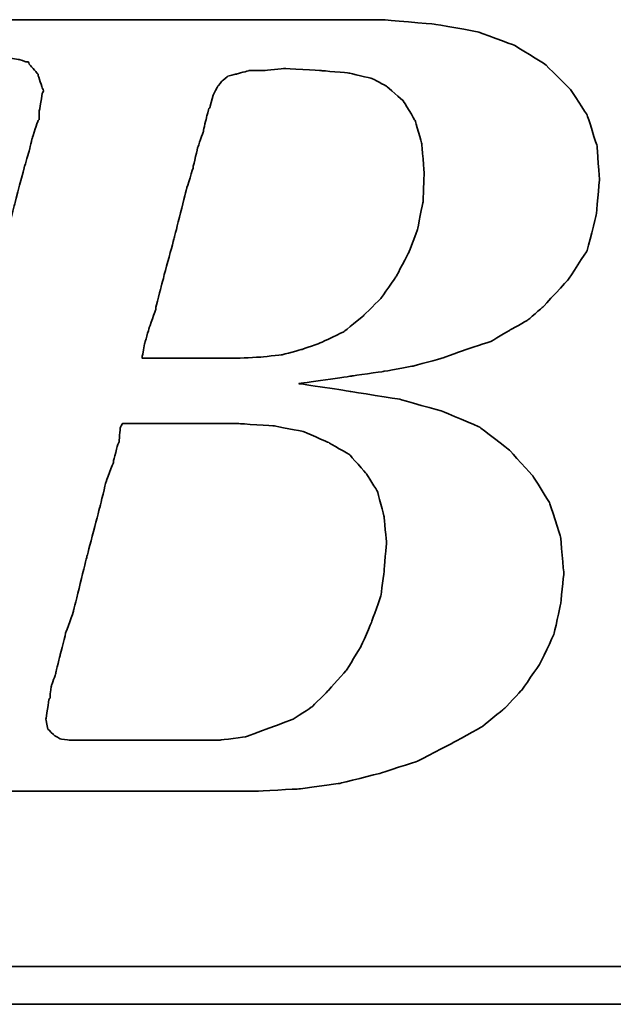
# Model space of a CAD drawing. Header units: millimetres. Extents: x 107 to 588, y -88 to 78.
# Tile 31 of 49: x 455.56 to 458.91, y -36.94 to -31.39. Entities that reach past the tile are written whole.
import ezdxf

# ---------------------------------------------------------------- set-up
doc = ezdxf.new("R2010")
doc.units = ezdxf.units.MM
doc.header["$LTSCALE"] = 0.1
doc.layers.add('DIM', color=4, linetype='CONTINUOUS')
doc.layers.add('layer 1', color=7, linetype='CONTINUOUS')

# ---------------------------------------------------------------- blocks, each defined once
blk = doc.blocks.new('TBI MOTION logo(完整正式版)')
at = {"layer": 'layer 1', "color": 22, "lineweight": 35}
for points, knots in [([(-64.65375, -6.86375), (-64.65375, -6.86375), (-64.84375, -7.29625), (-64.84375, -7.29625), (-64.84375, -7.29625), (-64.84375, -7.29625), (-64.86875, -7.34375), (-64.86875, -7.34375), (-64.86875, -7.34375), (-64.86875, -7.34375), (-64.86875, -7.36875), (-64.86875, -7.36875), (-64.86875, -7.36875), (-64.86875, -7.36875), (-65.15375, -7.65375), (-65.15375, -7.65375), (-65.15375, -7.65375), (-65.15375, -7.65375), (-65.17875, -7.65375), (-65.17875, -7.65375), (-65.17875, -7.65375), (-65.17875, -7.65375), (-65.20375, -7.67875), (-65.20375, -7.67875), (-65.20375, -7.67875), (-65.20375, -7.67875), (-65.58875, -7.87125), (-65.58875, -7.87125), (-65.58875, -7.87125), (-65.58875, -7.87125), (-65.63375, -7.87125), (-65.63375, -7.87125), (-65.63375, -7.87125), (-65.63375, -7.87125), (-65.65875, -7.89375), (-65.65875, -7.89375), (-65.65875, -7.89375), (-65.65875, -7.89375), (-66.09375, -7.94375), (-66.09375, -7.94375), (-66.09375, -7.94375), (-66.09375, -7.94375), (-66.11375, -7.94375), (-66.11375, -7.94375), (-66.11375, -7.94375), (-66.11375, -7.94375), (-66.16375, -7.94375), (-66.16375, -7.94375), (-66.16375, -7.94375), (-66.16375, -7.94375), (-66.30875, -7.94375), (-66.30875, -7.94375), (-66.30875, -7.94375), (-66.30875, -7.94375), (-66.69375, -7.94375), (-66.69375, -7.94375), (-66.69375, -7.94375), (-66.69375, -7.94375), (-67.07375, -7.94375), (-67.07375, -7.94375), (-67.07375, -7.94375), (-67.07375, -7.94375), (-67.12375, -7.94375), (-67.12375, -7.94375), (-67.12375, -7.94375), (-67.12375, -7.94375), (-67.12375, -7.96625), (-67.12375, -7.96625), (-67.12375, -7.96625), (-67.12375, -7.96625), (-67.14875, -7.99125), (-67.14875, -7.99125), (-67.14875, -7.99125), (-67.14875, -7.99125), (-67.24375, -8.34875), (-67.24375, -8.34875), (-67.24375, -8.34875), (-67.24375, -8.34875), (-67.31375, -8.68625), (-67.31375, -8.68625), (-67.31375, -8.68625), (-67.31375, -8.68625), (-67.26875, -8.68625), (-67.26875, -8.68625), (-67.26875, -8.68625), (-67.26875, -8.68625), (-67.07375, -8.68625), (-67.07375, -8.68625), (-67.07375, -8.68625), (-67.07375, -8.68625), (-66.54875, -8.68625), (-66.54875, -8.68625), (-66.54875, -8.68625), (-66.54875, -8.68625), (-65.82625, -8.68625), (-65.82625, -8.68625), (-65.82625, -8.68625), (-65.82625, -8.68625), (-65.01375, -8.68625), (-65.01375, -8.68625), (-65.01375, -8.68625), (-65.01375, -8.68625), (-64.05375, -8.68625), (-64.05375, -8.68625), (-64.05375, -8.68625), (-64.05375, -8.68625), (-62.08375, -8.68625), (-62.08375, -8.68625), (-62.08375, -8.68625), (-62.08375, -8.68625), (-60.06875, -8.68625), (-60.06875, -8.68625), (-60.06875, -8.68625), (-60.06875, -8.68625), (-59.10875, -8.68625), (-59.10875, -8.68625), (-59.10875, -8.68625), (-59.10875, -8.68625), (-58.29375, -8.68625), (-58.29375, -8.68625), (-58.29375, -8.68625), (-58.29375, -8.68625), (-57.57375, -8.68625), (-57.57375, -8.68625), (-57.57375, -8.68625), (-57.57375, -8.68625), (-57.04875, -8.68625), (-57.04875, -8.68625), (-57.04875, -8.68625), (-57.04875, -8.68625), (-56.85375, -8.68625), (-56.85375, -8.68625), (-56.85375, -8.68625), (-56.85375, -8.68625), (-56.70875, -8.68625), (-56.70875, -8.68625), (-56.70875, -8.68625), (-56.70875, -8.68625), (-56.61375, -8.68625), (-56.61375, -8.68625), (-56.61375, -8.68625), (-56.61375, -8.68625), (-56.56875, -8.68625), (-56.56875, -8.68625), (-56.56875, -8.68625), (-56.56875, -8.68625), (-55.65375, -8.63875), (-55.65375, -8.63875), (-55.65375, -8.63875), (-55.65375, -8.63875), (-54.76875, -8.51875), (-54.76875, -8.51875), (-54.76875, -8.51875), (-54.76875, -8.51875), (-53.90375, -8.30375), (-53.90375, -8.30375), (-53.90375, -8.30375), (-53.90375, -8.30375), (-53.08875, -8.03875), (-53.08875, -8.03875), (-53.08875, -8.03875), (-53.08875, -8.03875), (-52.34375, -7.65375), (-52.34375, -7.65375), (-52.34375, -7.65375), (-52.34375, -7.65375), (-51.69875, -7.29625), (-51.69875, -7.29625), (-51.69875, -7.29625), (-51.69875, -7.29625), (-51.21875, -6.91125), (-51.21875, -6.91125), (-51.21875, -6.91125), (-51.21875, -6.91125), (-50.83375, -6.50375), (-50.83375, -6.50375), (-50.83375, -6.50375), (-50.83375, -6.50375), (-50.44875, -5.94875), (-50.44875, -5.94875), (-50.44875, -5.94875), (-50.44875, -5.94875), (-50.13875, -5.30375), (-50.13875, -5.30375), (-50.13875, -5.30375), (-50.13875, -5.30375), (-49.99375, -4.65375), (-49.99375, -4.65375), (-49.99375, -4.65375), (-49.99375, -4.65375), (-49.92375, -3.98375), (-49.92375, -3.98375), (-49.92375, -3.98375), (-49.92375, -3.98375), (-49.99375, -3.19374), (-49.99375, -3.19374), (-49.99375, -3.19374), (-49.99375, -3.19374), (-50.23374, -2.44874), (-50.23374, -2.44874), (-50.23374, -2.44874), (-50.23374, -2.44874), (-50.59375, -1.87374), (-50.59375, -1.87374), (-50.59375, -1.87374), (-50.59375, -1.87374), (-51.09875, -1.31874), (-51.09875, -1.31874), (-51.09875, -1.31874), (-51.09875, -1.31874), (-51.74375, -0.81875), (-51.74375, -0.81875), (-51.74375, -0.81875), (-51.74375, -0.81875), (-52.53875, -0.48125), (-52.53875, -0.48125), (-52.53875, -0.48125), (-52.53875, -0.48125), (-53.47375, -0.21875), (-53.47375, -0.21875), (-53.47375, -0.21875), (-53.47375, -0.21875), (-54.52875, -0.04874), (-54.52875, -0.04874), (-54.52875, -0.04874), (-54.52875, -0.04874), (-55.65375, 0.12125), (-55.65375, 0.12125), (-55.65375, 0.12125), (-55.65375, 0.12125), (-54.50375, 0.28624), (-54.50375, 0.28624), (-54.50375, 0.28624), (-54.50375, 0.28624), (-53.83375, 0.38124), (-53.83375, 0.38124), (-53.83375, 0.38124), (-53.83375, 0.38124), (-53.18375, 0.50125), (-53.18375, 0.50125), (-53.18375, 0.50125), (-53.18375, 0.50125), (-52.55875, 0.66874), (-52.55875, 0.66874), (-52.55875, 0.66874), (-52.55875, 0.66874), (-52.03375, 0.86124), (-52.03375, 0.86124), (-52.03375, 0.86124), (-52.03375, 0.86124), (-51.50374, 1.03124), (-51.50374, 1.03124), (-51.50374, 1.03124), (-51.50374, 1.03124), (-51.09875, 1.27125), (-51.09875, 1.27125), (-51.09875, 1.27125), (-51.09875, 1.27125), (-50.71375, 1.48624), (-50.71375, 1.48624), (-50.71375, 1.48624), (-50.71375, 1.48624), (-50.37625, 1.77625), (-50.37625, 1.77625), (-50.37625, 1.77625), (-50.37625, 1.77625), (-49.82375, 2.37625), (-49.82375, 2.37625), (-49.82375, 2.37625), (-49.82375, 2.37625), (-49.41875, 2.99625), (-49.41875, 2.99625), (-49.41875, 2.99625), (-49.41875, 2.99625), (-49.22375, 3.76625), (-49.22375, 3.76625), (-49.22375, 3.76625), (-49.22375, 3.76625), (-49.15375, 4.50874), (-49.15375, 4.50874), (-49.15375, 4.50874), (-49.15375, 4.50874), (-49.20375, 5.25125), (-49.20375, 5.25125), (-49.20375, 5.25125), (-49.20375, 5.25125), (-49.41875, 5.92625), (-49.41875, 5.92625), (-49.41875, 5.92625), (-49.41875, 5.92625), (-49.77875, 6.47625), (-49.77875, 6.47625), (-49.77875, 6.47625), (-49.77875, 6.47625), (-50.33125, 7.02624), (-50.33125, 7.02624), (-50.33125, 7.02624), (-50.33125, 7.02624), (-51.00125, 7.43625), (-51.00125, 7.43625), (-51.00125, 7.43625), (-51.00125, 7.43625), (-51.79375, 7.72625), (-51.79375, 7.72625), (-51.79375, 7.72625), (-51.79375, 7.72625), (-52.72875, 7.89124), (-52.72875, 7.89124), (-52.72875, 7.89124), (-52.72875, 7.89124), (-53.83375, 7.98625), (-53.83375, 7.98625), (-53.83375, 7.98625), (-53.83375, 7.98625), (-53.92875, 7.98625), (-53.92875, 7.98625), (-53.92875, 7.98625), (-53.92875, 7.98625), (-54.26375, 7.98625), (-54.26375, 7.98625), (-54.26375, 7.98625), (-54.26375, 7.98625), (-54.74375, 7.98625), (-54.74375, 7.98625), (-54.74375, 7.98625), (-54.74375, 7.98625), (-55.36875, 7.98625), (-55.36875, 7.98625), (-55.36875, 7.98625), (-55.36875, 7.98625), (-56.13375, 7.98625), (-56.13375, 7.98625), (-56.13375, 7.98625), (-56.13375, 7.98625), (-56.94875, 7.98625), (-56.94875, 7.98625), (-56.94875, 7.98625), (-56.94875, 7.98625), (-58.77625, 7.98625), (-58.77625, 7.98625), (-58.77625, 7.98625), (-58.77625, 7.98625), (-60.59875, 7.98625), (-60.59875, 7.98625), (-60.59875, 7.98625), (-60.59875, 7.98625), (-61.41375, 7.98625), (-61.41375, 7.98625), (-61.41375, 7.98625), (-61.41375, 7.98625), (-62.17875, 7.98625), (-62.17875, 7.98625), (-62.17875, 7.98625), (-62.17875, 7.98625), (-62.80375, 7.98625), (-62.80375, 7.98625), (-62.80375, 7.98625), (-62.80375, 7.98625), (-63.30625, 7.98625), (-63.30625, 7.98625), (-63.30625, 7.98625), (-63.30625, 7.98625), (-63.57375, 7.98625), (-63.57375, 7.98625), (-63.57375, 7.98625), (-63.57375, 7.98625), (-63.57375, 7.96375), (-63.57375, 7.96375), (-63.57375, 7.96375), (-63.57375, 7.96375), (-63.59875, 7.94125), (-63.59875, 7.94125), (-63.59875, 7.94125), (-63.59875, 7.94125), (-63.69375, 7.55625), (-63.69375, 7.55625), (-63.69375, 7.55625), (-63.69375, 7.55625), (-63.76375, 7.24624), (-63.76375, 7.24624), (-63.76375, 7.24624), (-63.76375, 7.24624), (-63.23875, 7.24624), (-63.23875, 7.24624), (-63.23875, 7.24624), (-63.23875, 7.24624), (-62.75875, 7.24624), (-62.75875, 7.24624), (-62.75875, 7.24624), (-62.75875, 7.24624), (-62.61125, 7.24624), (-62.61125, 7.24624), (-62.61125, 7.24624), (-62.61125, 7.24624), (-62.56625, 7.24624), (-62.56625, 7.24624), (-62.56625, 7.24624), (-62.56625, 7.24624), (-62.22875, 7.24624), (-62.22875, 7.24624), (-62.22875, 7.24624), (-62.22875, 7.24624), (-62.20375, 7.24624), (-62.20375, 7.24624), (-62.20375, 7.24624), (-62.20375, 7.24624), (-62.17875, 7.21875), (-62.17875, 7.21875), (-62.17875, 7.21875), (-62.17875, 7.21875), (-61.96375, 7.17125), (-61.96375, 7.17125), (-61.96375, 7.17125), (-61.96375, 7.17125), (-61.72375, 7.12624), (-61.72375, 7.12624), (-61.72375, 7.12624), (-61.72375, 7.12624), (-61.70375, 7.12624), (-61.70375, 7.12624), (-61.70375, 7.12624), (-61.70375, 7.12624), (-61.55875, 7.07624), (-61.55875, 7.07624), (-61.55875, 7.07624), (-61.55875, 7.07624), (-61.50875, 7.07624), (-61.50875, 7.07624), (-61.50875, 7.07624), (-61.50875, 7.07624), (-61.48375, 7.02624), (-61.48375, 7.02624), (-61.48375, 7.02624), (-61.48375, 7.02624), (-61.31875, 6.83375), (-61.31875, 6.83375), (-61.31875, 6.83375), (-61.31875, 6.83375), (-61.29375, 6.81125), (-61.29375, 6.81125), (-61.29375, 6.81125), (-61.29375, 6.81125), (-61.29375, 6.78625), (-61.29375, 6.78625), (-61.29375, 6.78625), (-61.29375, 6.78625), (-61.19875, 6.50124), (-61.19875, 6.50124), (-61.19875, 6.50124), (-61.19875, 6.50124), (-61.17375, 6.45124), (-61.17375, 6.45124), (-61.17375, 6.45124), (-61.17375, 6.45124), (-61.19875, 6.40625), (-61.19875, 6.40625), (-61.19875, 6.40625), (-61.19875, 6.40625), (-61.26875, 5.99624), (-61.26875, 5.99624), (-61.26875, 5.99624), (-61.26875, 5.99624), (-61.26875, 5.85125), (-61.26875, 5.85125), (-61.26875, 5.85125), (-61.26875, 5.85125), (-61.26875, 5.82625), (-61.26875, 5.82625), (-61.26875, 5.82625), (-61.26875, 5.82625), (-61.29375, 5.80625), (-61.29375, 5.80625), (-61.29375, 5.80625), (-61.29375, 5.80625), (-61.34125, 5.66125), (-61.34125, 5.66125), (-61.34125, 5.66125), (-61.34125, 5.66125), (-61.41375, 5.44625), (-61.41375, 5.44625), (-61.41375, 5.44625), (-61.41375, 5.44625), (-61.48375, 5.15625), (-61.48375, 5.15625), (-61.48375, 5.15625), (-61.48375, 5.15625), (-61.58375, 4.82124), (-61.58375, 4.82124), (-61.58375, 4.82124), (-61.58375, 4.82124), (-61.79875, 4.00375), (-61.79875, 4.00375), (-61.79875, 4.00375), (-61.79875, 4.00375), (-62.05875, 2.99625), (-62.05875, 2.99625), (-62.05875, 2.99625), (-62.05875, 2.99625), (-62.34875, 1.91625), (-62.34875, 1.91625), (-62.34875, 1.91625), (-62.34875, 1.91625), (-62.97375, -0.41124), (-62.97375, -0.41124), (-62.97375, -0.41124), (-62.97375, -0.41124), (-63.59875, -2.75875), (-63.59875, -2.75875), (-63.59875, -2.75875), (-63.59875, -2.75875), (-63.88375, -3.86374), (-63.88375, -3.86374), (-63.88375, -3.86374), (-63.88375, -3.86374), (-64.14875, -4.82374), (-64.14875, -4.82374), (-64.14875, -4.82374), (-64.14875, -4.82374), (-64.36375, -5.64125), (-64.36375, -5.64125), (-64.36375, -5.64125), (-64.36375, -5.64125), (-64.43625, -5.97625), (-64.43625, -5.97625), (-64.43625, -5.97625), (-64.43625, -5.97625), (-64.50875, -6.28625), (-64.50875, -6.28625), (-64.50875, -6.28625), (-64.50875, -6.28625), (-64.50875, -6.30875), (-64.50875, -6.30875), (-64.50875, -6.30875), (-64.50875, -6.30875), (-64.57875, -6.50375), (-64.57875, -6.50375), (-64.57875, -6.50375), (-64.57875, -6.50375), (-64.62875, -6.69625), (-64.62875, -6.69625), (-64.62875, -6.69625), (-64.62875, -6.69625), (-64.62875, -6.76875), (-64.62875, -6.76875), (-64.62875, -6.76875), (-64.62875, -6.76875), (-64.62875, -6.81375), (-64.62875, -6.81375), (-64.62875, -6.81375), (-64.62875, -6.81375), (-64.62875, -6.83875), (-64.62875, -6.83875), (-64.62875, -6.83875), (-64.62875, -6.83875), (-64.65375, -6.86375), (-64.65375, -6.86375)], [0, 0, 0, 0, 0.00719424, 0.00719424, 0.00719424, 0.00719425, 0.01438849, 0.01438849, 0.01438849, 0.0143885, 0.02158273, 0.02158273, 0.02158273, 0.02158274, 0.02877698, 0.02877698, 0.02877698, 0.02877699, 0.03597122, 0.03597122, 0.03597122, 0.03597123, 0.04316547, 0.04316547, 0.04316547, 0.04316548, 0.05035971, 0.05035971, 0.05035971, 0.05035972, 0.05755396, 0.05755396, 0.05755396, 0.05755397, 0.0647482, 0.0647482, 0.0647482, 0.06474821, 0.07194245, 0.07194245, 0.07194245, 0.07194246, 0.07913669, 0.07913669, 0.07913669, 0.0791367, 0.08633094, 0.08633094, 0.08633094, 0.08633095, 0.09352518, 0.09352518, 0.09352518, 0.09352519, 0.10071942, 0.10071942, 0.10071942, 0.10071943, 0.10791367, 0.10791367, 0.10791367, 0.10791368, 0.11510791, 0.11510791, 0.11510791, 0.11510792, 0.12230216, 0.12230216, 0.12230216, 0.12230217, 0.1294964, 0.1294964, 0.1294964, 0.12949641, 0.13669065, 0.13669065, 0.13669065, 0.13669066, 0.14388489, 0.14388489, 0.14388489, 0.1438849, 0.15107914, 0.15107914, 0.15107914, 0.15107915, 0.15827338, 0.15827338, 0.15827338, 0.15827339, 0.16546763, 0.16546763, 0.16546763, 0.16546764, 0.17266187, 0.17266187, 0.17266187, 0.17266188, 0.17985612, 0.17985612, 0.17985612, 0.17985613, 0.18705036, 0.18705036, 0.18705036, 0.18705037, 0.1942446, 0.1942446, 0.1942446, 0.19424461, 0.20143885, 0.20143885, 0.20143885, 0.20143886, 0.20863309, 0.20863309, 0.20863309, 0.2086331, 0.21582734, 0.21582734, 0.21582734, 0.21582735, 0.22302158, 0.22302158, 0.22302158, 0.22302159, 0.23021583, 0.23021583, 0.23021583, 0.23021584, 0.23741007, 0.23741007, 0.23741007, 0.23741008, 0.24460432, 0.24460432, 0.24460432, 0.24460433, 0.25179856, 0.25179856, 0.25179856, 0.25179857, 0.25899281, 0.25899281, 0.25899281, 0.25899282, 0.26618705, 0.26618705, 0.26618705, 0.26618706, 0.27338129, 0.27338129, 0.27338129, 0.2733813, 0.28057554, 0.28057554, 0.28057554, 0.28057555, 0.28776978, 0.28776978, 0.28776978, 0.28776979, 0.29496403, 0.29496403, 0.29496403, 0.29496404, 0.30215827, 0.30215827, 0.30215827, 0.30215828, 0.30935252, 0.30935252, 0.30935252, 0.30935253, 0.31654676, 0.31654676, 0.31654676, 0.31654677, 0.32374101, 0.32374101, 0.32374101, 0.32374102, 0.33093525, 0.33093525, 0.33093525, 0.33093526, 0.3381295, 0.3381295, 0.3381295, 0.33812951, 0.34532374, 0.34532374, 0.34532374, 0.34532375, 0.35251799, 0.35251799, 0.35251799, 0.352518, 0.35971223, 0.35971223, 0.35971223, 0.35971224, 0.36690647, 0.36690647, 0.36690647, 0.36690648, 0.37410072, 0.37410072, 0.37410072, 0.37410073, 0.38129496, 0.38129496, 0.38129496, 0.38129497, 0.38848921, 0.38848921, 0.38848921, 0.38848922, 0.39568345, 0.39568345, 0.39568345, 0.39568346, 0.4028777, 0.4028777, 0.4028777, 0.40287771, 0.41007194, 0.41007194, 0.41007194, 0.41007195, 0.41726619, 0.41726619, 0.41726619, 0.4172662, 0.42446043, 0.42446043, 0.42446043, 0.42446044, 0.43165468, 0.43165468, 0.43165468, 0.43165469, 0.43884892, 0.43884892, 0.43884892, 0.43884893, 0.44604317, 0.44604317, 0.44604317, 0.44604318, 0.45323741, 0.45323741, 0.45323741, 0.45323742, 0.46043165, 0.46043165, 0.46043165, 0.46043166, 0.4676259, 0.4676259, 0.4676259, 0.46762591, 0.47482014, 0.47482014, 0.47482014, 0.47482015, 0.48201439, 0.48201439, 0.48201439, 0.4820144, 0.48920863, 0.48920863, 0.48920863, 0.48920864, 0.49640288, 0.49640288, 0.49640288, 0.49640289, 0.50359712, 0.50359712, 0.50359712, 0.50359713, 0.51079137, 0.51079137, 0.51079137, 0.51079138, 0.51798561, 0.51798561, 0.51798561, 0.51798562, 0.52517986, 0.52517986, 0.52517986, 0.52517987, 0.5323741, 0.5323741, 0.5323741, 0.53237411, 0.53956835, 0.53956835, 0.53956835, 0.53956836, 0.54676259, 0.54676259, 0.54676259, 0.5467626, 0.55395683, 0.55395683, 0.55395683, 0.55395684, 0.56115108, 0.56115108, 0.56115108, 0.56115109, 0.56834532, 0.56834532, 0.56834532, 0.56834533, 0.57553957, 0.57553957, 0.57553957, 0.57553958, 0.58273381, 0.58273381, 0.58273381, 0.58273382, 0.58992806, 0.58992806, 0.58992806, 0.58992807, 0.5971223, 0.5971223, 0.5971223, 0.59712231, 0.60431655, 0.60431655, 0.60431655, 0.60431656, 0.61151079, 0.61151079, 0.61151079, 0.6115108, 0.61870504, 0.61870504, 0.61870504, 0.61870505, 0.62589928, 0.62589928, 0.62589928, 0.62589929, 0.63309353, 0.63309353, 0.63309353, 0.63309354, 0.64028777, 0.64028777, 0.64028777, 0.64028778, 0.64748201, 0.64748201, 0.64748201, 0.64748202, 0.65467626, 0.65467626, 0.65467626, 0.65467627, 0.6618705, 0.6618705, 0.6618705, 0.66187051, 0.66906475, 0.66906475, 0.66906475, 0.66906476, 0.67625899, 0.67625899, 0.67625899, 0.676259, 0.68345324, 0.68345324, 0.68345324, 0.68345325, 0.69064748, 0.69064748, 0.69064748, 0.69064749, 0.69784173, 0.69784173, 0.69784173, 0.69784174, 0.70503597, 0.70503597, 0.70503597, 0.70503598, 0.71223022, 0.71223022, 0.71223022, 0.71223023, 0.71942446, 0.71942446, 0.71942446, 0.71942447, 0.72661871, 0.72661871, 0.72661871, 0.72661872, 0.73381295, 0.73381295, 0.73381295, 0.73381296, 0.74100719, 0.74100719, 0.74100719, 0.7410072, 0.74820144, 0.74820144, 0.74820144, 0.74820145, 0.75539568, 0.75539568, 0.75539568, 0.75539569, 0.76258993, 0.76258993, 0.76258993, 0.76258994, 0.76978417, 0.76978417, 0.76978417, 0.76978418, 0.77697842, 0.77697842, 0.77697842, 0.77697843, 0.78417266, 0.78417266, 0.78417266, 0.78417267, 0.79136691, 0.79136691, 0.79136691, 0.79136692, 0.79856115, 0.79856115, 0.79856115, 0.79856116, 0.8057554, 0.8057554, 0.8057554, 0.80575541, 0.81294964, 0.81294964, 0.81294964, 0.81294965, 0.82014388, 0.82014388, 0.82014388, 0.82014389, 0.82733813, 0.82733813, 0.82733813, 0.82733814, 0.83453237, 0.83453237, 0.83453237, 0.83453238, 0.84172662, 0.84172662, 0.84172662, 0.84172663, 0.84892086, 0.84892086, 0.84892086, 0.84892087, 0.85611511, 0.85611511, 0.85611511, 0.85611512, 0.86330935, 0.86330935, 0.86330935, 0.86330936, 0.8705036, 0.8705036, 0.8705036, 0.87050361, 0.87769784, 0.87769784, 0.87769784, 0.87769785, 0.88489209, 0.88489209, 0.88489209, 0.8848921, 0.89208633, 0.89208633, 0.89208633, 0.89208634, 0.89928058, 0.89928058, 0.89928058, 0.89928059, 0.90647482, 0.90647482, 0.90647482, 0.90647483, 0.91366906, 0.91366906, 0.91366906, 0.91366907, 0.92086331, 0.92086331, 0.92086331, 0.92086332, 0.92805755, 0.92805755, 0.92805755, 0.92805756, 0.9352518, 0.9352518, 0.9352518, 0.93525181, 0.94244604, 0.94244604, 0.94244604, 0.94244605, 0.94964029, 0.94964029, 0.94964029, 0.9496403, 0.95683453, 0.95683453, 0.95683453, 0.95683454, 0.96402878, 0.96402878, 0.96402878, 0.96402879, 0.97122302, 0.97122302, 0.97122302, 0.97122303, 0.97841727, 0.97841727, 0.97841727, 0.97841728, 0.98561151, 0.98561151, 0.98561151, 0.98561152, 0.99280576, 0.99280576, 0.99280576, 0.99280577, 1, 1, 1, 1]), ([(-57.50375, 6.35625), (-57.50375, 6.35625), (-57.57375, 6.11625), (-57.57375, 6.11625), (-57.57375, 6.11625), (-57.57375, 6.11625), (-57.57375, 6.09125), (-57.57375, 6.09125), (-57.57375, 6.09125), (-57.57375, 6.09125), (-57.59875, 6.06625), (-57.59875, 6.06625), (-57.59875, 6.06625), (-57.59875, 6.06625), (-57.64875, 5.87625), (-57.64875, 5.87625), (-57.64875, 5.87625), (-57.64875, 5.87625), (-57.71875, 5.58875), (-57.71875, 5.58875), (-57.71875, 5.58875), (-57.71875, 5.58875), (-57.71875, 5.56625), (-57.71875, 5.56625), (-57.71875, 5.56625), (-57.71875, 5.56625), (-57.83875, 5.23125), (-57.83875, 5.23125), (-57.83875, 5.23125), (-57.83875, 5.23125), (-57.93625, 4.82124), (-57.93625, 4.82124), (-57.93625, 4.82124), (-57.93625, 4.82124), (-57.93625, 4.79624), (-57.93625, 4.79624), (-57.93625, 4.79624), (-57.93625, 4.79624), (-58.07875, 4.34125), (-58.07875, 4.34125), (-58.07875, 4.34125), (-58.07875, 4.34125), (-58.34375, 3.28625), (-58.34375, 3.28625), (-58.34375, 3.28625), (-58.34375, 3.28625), (-58.62875, 2.23124), (-58.62875, 2.23124), (-58.62875, 2.23124), (-58.62875, 2.23124), (-58.74875, 1.75125), (-58.74875, 1.75125), (-58.74875, 1.75125), (-58.74875, 1.75125), (-58.74875, 1.72625), (-58.74875, 1.72625), (-58.74875, 1.72625), (-58.74875, 1.72625), (-58.89375, 1.31625), (-58.89375, 1.31625), (-58.89375, 1.31625), (-58.89375, 1.31625), (-58.98875, 0.98124), (-58.98875, 0.98124), (-58.98875, 0.98124), (-58.98875, 0.98124), (-59.03875, 0.71625), (-59.03875, 0.71625), (-59.03875, 0.71625), (-59.03875, 0.71625), (-59.03875, 0.66874), (-59.03875, 0.66874), (-59.03875, 0.66874), (-59.03875, 0.66874), (-58.91875, 0.66874), (-58.91875, 0.66874), (-58.91875, 0.66874), (-58.91875, 0.66874), (-58.53375, 0.66874), (-58.53375, 0.66874), (-58.53375, 0.66874), (-58.53375, 0.66874), (-58.10375, 0.66874), (-58.10375, 0.66874), (-58.10375, 0.66874), (-58.10375, 0.66874), (-57.66875, 0.66874), (-57.66875, 0.66874), (-57.66875, 0.66874), (-57.66875, 0.66874), (-57.33375, 0.66874), (-57.33375, 0.66874), (-57.33375, 0.66874), (-57.33375, 0.66874), (-57.09375, 0.66874), (-57.09375, 0.66874), (-57.09375, 0.66874), (-57.09375, 0.66874), (-56.99875, 0.66874), (-56.99875, 0.66874), (-56.99875, 0.66874), (-56.99875, 0.66874), (-56.49375, 0.69374), (-56.49375, 0.69374), (-56.49375, 0.69374), (-56.49375, 0.69374), (-56.01375, 0.74374), (-56.01375, 0.74374), (-56.01375, 0.74374), (-56.01375, 0.74374), (-55.58375, 0.86124), (-55.58375, 0.86124), (-55.58375, 0.86124), (-55.58375, 0.86124), (-55.17375, 1.00624), (-55.17375, 1.00624), (-55.17375, 1.00624), (-55.17375, 1.00624), (-54.67375, 1.24625), (-54.67375, 1.24625), (-54.67375, 1.24625), (-54.67375, 1.24625), (-54.26375, 1.58124), (-54.26375, 1.58124), (-54.26375, 1.58124), (-54.26375, 1.58124), (-53.87875, 1.96374), (-53.87875, 1.96374), (-53.87875, 1.96374), (-53.87875, 1.96374), (-53.54375, 2.44625), (-53.54375, 2.44625), (-53.54375, 2.44625), (-53.54375, 2.44625), (-53.27875, 2.95125), (-53.27875, 2.95125), (-53.27875, 2.95125), (-53.27875, 2.95125), (-53.08875, 3.45124), (-53.08875, 3.45124), (-53.08875, 3.45124), (-53.08875, 3.45124), (-52.96875, 4.05124), (-52.96875, 4.05124), (-52.96875, 4.05124), (-52.96875, 4.05124), (-52.94375, 4.65125), (-52.94375, 4.65125), (-52.94375, 4.65125), (-52.94375, 4.65125), (-52.99375, 5.30125), (-52.99375, 5.30125), (-52.99375, 5.30125), (-52.99375, 5.30125), (-53.13875, 5.80625), (-53.13875, 5.80625), (-53.13875, 5.80625), (-53.13875, 5.80625), (-53.39875, 6.23625), (-53.39875, 6.23625), (-53.39875, 6.23625), (-53.39875, 6.23625), (-53.75875, 6.54875), (-53.75875, 6.54875), (-53.75875, 6.54875), (-53.75875, 6.54875), (-54.07375, 6.71625), (-54.07375, 6.71625), (-54.07375, 6.71625), (-54.07375, 6.71625), (-54.57375, 6.83375), (-54.57375, 6.83375), (-54.57375, 6.83375), (-54.57375, 6.83375), (-55.17375, 6.88625), (-55.17375, 6.88625), (-55.17375, 6.88625), (-55.17375, 6.88625), (-55.96875, 6.93125), (-55.96875, 6.93125), (-55.96875, 6.93125), (-55.96875, 6.93125), (-56.39875, 6.88625), (-56.39875, 6.88625), (-56.39875, 6.88625), (-56.39875, 6.88625), (-56.42125, 6.88625), (-56.42125, 6.88625), (-56.42125, 6.88625), (-56.42125, 6.88625), (-56.73375, 6.88625), (-56.73375, 6.88625), (-56.73375, 6.88625), (-56.73375, 6.88625), (-56.99875, 6.81125), (-56.99875, 6.81125), (-56.99875, 6.81125), (-56.99875, 6.81125), (-57.02375, 6.81125), (-57.02375, 6.81125), (-57.02375, 6.81125), (-57.02375, 6.81125), (-57.18875, 6.76625), (-57.18875, 6.76625), (-57.18875, 6.76625), (-57.18875, 6.76625), (-57.30875, 6.66625), (-57.30875, 6.66625), (-57.30875, 6.66625), (-57.30875, 6.66625), (-57.40875, 6.54875), (-57.40875, 6.54875), (-57.40875, 6.54875), (-57.40875, 6.54875), (-57.50375, 6.35625), (-57.50375, 6.35625)], [0, 0, 0, 0, 0.01851852, 0.01851852, 0.01851852, 0.01851853, 0.03703704, 0.03703704, 0.03703704, 0.03703705, 0.05555556, 0.05555556, 0.05555556, 0.05555557, 0.07407407, 0.07407407, 0.07407407, 0.07407408, 0.09259259, 0.09259259, 0.09259259, 0.0925926, 0.11111111, 0.11111111, 0.11111111, 0.11111112, 0.12962963, 0.12962963, 0.12962963, 0.12962964, 0.14814815, 0.14814815, 0.14814815, 0.14814816, 0.16666667, 0.16666667, 0.16666667, 0.16666668, 0.18518519, 0.18518519, 0.18518519, 0.1851852, 0.2037037, 0.2037037, 0.2037037, 0.20370371, 0.22222222, 0.22222222, 0.22222222, 0.22222223, 0.24074074, 0.24074074, 0.24074074, 0.24074075, 0.25925926, 0.25925926, 0.25925926, 0.25925927, 0.27777778, 0.27777778, 0.27777778, 0.27777779, 0.2962963, 0.2962963, 0.2962963, 0.29629631, 0.31481481, 0.31481481, 0.31481481, 0.31481482, 0.33333333, 0.33333333, 0.33333333, 0.33333334, 0.35185185, 0.35185185, 0.35185185, 0.35185186, 0.37037037, 0.37037037, 0.37037037, 0.37037038, 0.38888889, 0.38888889, 0.38888889, 0.3888889, 0.40740741, 0.40740741, 0.40740741, 0.40740742, 0.42592593, 0.42592593, 0.42592593, 0.42592594, 0.44444444, 0.44444444, 0.44444444, 0.44444445, 0.46296296, 0.46296296, 0.46296296, 0.46296297, 0.48148148, 0.48148148, 0.48148148, 0.48148149, 0.5, 0.5, 0.5, 0.50000001, 0.51851852, 0.51851852, 0.51851852, 0.51851853, 0.53703704, 0.53703704, 0.53703704, 0.53703705, 0.55555556, 0.55555556, 0.55555556, 0.55555557, 0.57407407, 0.57407407, 0.57407407, 0.57407408, 0.59259259, 0.59259259, 0.59259259, 0.5925926, 0.61111111, 0.61111111, 0.61111111, 0.61111112, 0.62962963, 0.62962963, 0.62962963, 0.62962964, 0.64814815, 0.64814815, 0.64814815, 0.64814816, 0.66666667, 0.66666667, 0.66666667, 0.66666668, 0.68518519, 0.68518519, 0.68518519, 0.6851852, 0.7037037, 0.7037037, 0.7037037, 0.70370371, 0.72222222, 0.72222222, 0.72222222, 0.72222223, 0.74074074, 0.74074074, 0.74074074, 0.74074075, 0.75925926, 0.75925926, 0.75925926, 0.75925927, 0.77777778, 0.77777778, 0.77777778, 0.77777779, 0.7962963, 0.7962963, 0.7962963, 0.79629631, 0.81481481, 0.81481481, 0.81481481, 0.81481482, 0.83333333, 0.83333333, 0.83333333, 0.83333334, 0.85185185, 0.85185185, 0.85185185, 0.85185186, 0.87037037, 0.87037037, 0.87037037, 0.87037038, 0.88888889, 0.88888889, 0.88888889, 0.8888889, 0.90740741, 0.90740741, 0.90740741, 0.90740742, 0.92592593, 0.92592593, 0.92592593, 0.92592594, 0.94444444, 0.94444444, 0.94444444, 0.94444445, 0.96296296, 0.96296296, 0.96296296, 0.96296297, 0.98148148, 0.98148148, 0.98148148, 0.98148149, 1, 1, 1, 1]), ([(-61.03125, -6.57375), (-61.03125, -6.57375), (-61.03125, -6.67125), (-61.03125, -6.67125), (-61.03125, -6.67125), (-61.03125, -6.67125), (-61.05375, -6.69625), (-61.05375, -6.69625), (-61.05375, -6.69625), (-61.05375, -6.69625), (-61.12375, -7.12875), (-61.12375, -7.12875), (-61.12375, -7.12875), (-61.12375, -7.12875), (-61.07875, -7.34375), (-61.07875, -7.34375), (-61.07875, -7.34375), (-61.07875, -7.34375), (-60.93375, -7.48875), (-60.93375, -7.48875), (-60.93375, -7.48875), (-60.93375, -7.48875), (-60.81375, -7.55625), (-60.81375, -7.55625), (-60.81375, -7.55625), (-60.81375, -7.55625), (-60.62375, -7.58375), (-60.62375, -7.58375), (-60.62375, -7.58375), (-60.62375, -7.58375), (-60.30875, -7.58375), (-60.30875, -7.58375), (-60.30875, -7.58375), (-60.30875, -7.58375), (-59.97375, -7.58375), (-59.97375, -7.58375), (-59.97375, -7.58375), (-59.97375, -7.58375), (-59.87875, -7.58375), (-59.87875, -7.58375), (-59.87875, -7.58375), (-59.87875, -7.58375), (-59.63625, -7.58375), (-59.63625, -7.58375), (-59.63625, -7.58375), (-59.63625, -7.58375), (-58.96875, -7.58375), (-58.96875, -7.58375), (-58.96875, -7.58375), (-58.96875, -7.58375), (-58.29375, -7.58375), (-58.29375, -7.58375), (-58.29375, -7.58375), (-58.29375, -7.58375), (-58.05375, -7.58375), (-58.05375, -7.58375), (-58.05375, -7.58375), (-58.05375, -7.58375), (-57.98375, -7.58375), (-57.98375, -7.58375), (-57.98375, -7.58375), (-57.98375, -7.58375), (-57.35875, -7.58375), (-57.35875, -7.58375), (-57.35875, -7.58375), (-57.35875, -7.58375), (-56.78375, -7.50875), (-56.78375, -7.50875), (-56.78375, -7.50875), (-56.78375, -7.50875), (-56.27875, -7.31875), (-56.27875, -7.31875), (-56.27875, -7.31875), (-56.27875, -7.31875), (-55.77375, -7.12875), (-55.77375, -7.12875), (-55.77375, -7.12875), (-55.77375, -7.12875), (-55.36875, -6.86375), (-55.36875, -6.86375), (-55.36875, -6.86375), (-55.36875, -6.86375), (-55.00875, -6.50375), (-55.00875, -6.50375), (-55.00875, -6.50375), (-55.00875, -6.50375), (-54.62375, -6.06875), (-54.62375, -6.06875), (-54.62375, -6.06875), (-54.62375, -6.06875), (-54.31375, -5.56875), (-54.31375, -5.56875), (-54.31375, -5.56875), (-54.31375, -5.56875), (-54.07375, -5.01625), (-54.07375, -5.01625), (-54.07375, -5.01625), (-54.07375, -5.01625), (-53.87875, -4.46374), (-53.87875, -4.46374), (-53.87875, -4.46374), (-53.87875, -4.46374), (-53.80875, -3.91375), (-53.80875, -3.91375), (-53.80875, -3.91375), (-53.80875, -3.91375), (-53.75875, -3.31375), (-53.75875, -3.31375), (-53.75875, -3.31375), (-53.75875, -3.31375), (-53.80875, -2.75875), (-53.80875, -2.75875), (-53.80875, -2.75875), (-53.80875, -2.75875), (-53.95375, -2.20875), (-53.95375, -2.20875), (-53.95375, -2.20875), (-53.95375, -2.20875), (-54.19375, -1.82625), (-54.19375, -1.82625), (-54.19375, -1.82625), (-54.19375, -1.82625), (-54.55375, -1.41875), (-54.55375, -1.41875), (-54.55375, -1.41875), (-54.55375, -1.41875), (-55.00875, -1.15125), (-55.00875, -1.15125), (-55.00875, -1.15125), (-55.00875, -1.15125), (-55.56125, -0.91375), (-55.56125, -0.91375), (-55.56125, -0.91375), (-55.56125, -0.91375), (-56.18125, -0.79375), (-56.18125, -0.79375), (-56.18125, -0.79375), (-56.18125, -0.79375), (-56.94875, -0.74374), (-56.94875, -0.74374), (-56.94875, -0.74374), (-56.94875, -0.74374), (-56.99875, -0.74374), (-56.99875, -0.74374), (-56.99875, -0.74374), (-56.99875, -0.74374), (-57.09375, -0.74374), (-57.09375, -0.74374), (-57.09375, -0.74374), (-57.09375, -0.74374), (-57.38375, -0.74374), (-57.38375, -0.74374), (-57.38375, -0.74374), (-57.38375, -0.74374), (-57.76875, -0.74374), (-57.76875, -0.74374), (-57.76875, -0.74374), (-57.76875, -0.74374), (-58.24625, -0.74374), (-58.24625, -0.74374), (-58.24625, -0.74374), (-58.24625, -0.74374), (-58.72875, -0.74374), (-58.72875, -0.74374), (-58.72875, -0.74374), (-58.72875, -0.74374), (-59.20875, -0.74374), (-59.20875, -0.74374), (-59.20875, -0.74374), (-59.20875, -0.74374), (-59.46875, -0.74374), (-59.46875, -0.74374), (-59.46875, -0.74374), (-59.46875, -0.74374), (-59.51625, -0.83875), (-59.51625, -0.83875), (-59.51625, -0.83875), (-59.51625, -0.83875), (-59.54375, -1.15125), (-59.54375, -1.15125), (-59.54375, -1.15125), (-59.54375, -1.15125), (-59.56375, -1.17874), (-59.56375, -1.17874), (-59.56375, -1.17874), (-59.56375, -1.17874), (-59.66375, -1.55875), (-59.66375, -1.55875), (-59.66375, -1.55875), (-59.66375, -1.55875), (-59.66375, -1.58375), (-59.66375, -1.58375), (-59.66375, -1.58375), (-59.66375, -1.58375), (-59.82875, -2.01874), (-59.82875, -2.01874), (-59.82875, -2.01874), (-59.82875, -2.01874), (-59.94875, -2.52125), (-59.94875, -2.52125), (-59.94875, -2.52125), (-59.94875, -2.52125), (-60.23875, -3.62375), (-60.23875, -3.62375), (-60.23875, -3.62375), (-60.23875, -3.62375), (-60.52375, -4.77624), (-60.52375, -4.77624), (-60.52375, -4.77624), (-60.52375, -4.77624), (-60.52375, -4.79874), (-60.52375, -4.79874), (-60.52375, -4.79874), (-60.52375, -4.79874), (-60.69125, -5.25375), (-60.69125, -5.25375), (-60.69125, -5.25375), (-60.69125, -5.25375), (-60.81375, -5.73625), (-60.81375, -5.73625), (-60.81375, -5.73625), (-60.81375, -5.73625), (-60.90875, -6.11875), (-60.90875, -6.11875), (-60.90875, -6.11875), (-60.90875, -6.11875), (-60.90875, -6.14375), (-60.90875, -6.14375), (-60.90875, -6.14375), (-60.90875, -6.14375), (-61.00375, -6.40875), (-61.00375, -6.40875), (-61.00375, -6.40875), (-61.00375, -6.40875), (-61.03125, -6.57375), (-61.03125, -6.57375)], [0, 0, 0, 0, 0.01694915, 0.01694915, 0.01694915, 0.01694916, 0.03389831, 0.03389831, 0.03389831, 0.03389832, 0.05084746, 0.05084746, 0.05084746, 0.05084747, 0.06779661, 0.06779661, 0.06779661, 0.06779662, 0.08474576, 0.08474576, 0.08474576, 0.08474577, 0.10169492, 0.10169492, 0.10169492, 0.10169493, 0.11864407, 0.11864407, 0.11864407, 0.11864408, 0.13559322, 0.13559322, 0.13559322, 0.13559323, 0.15254237, 0.15254237, 0.15254237, 0.15254238, 0.16949153, 0.16949153, 0.16949153, 0.16949154, 0.18644068, 0.18644068, 0.18644068, 0.18644069, 0.20338983, 0.20338983, 0.20338983, 0.20338984, 0.22033898, 0.22033898, 0.22033898, 0.22033899, 0.23728814, 0.23728814, 0.23728814, 0.23728815, 0.25423729, 0.25423729, 0.25423729, 0.2542373, 0.27118644, 0.27118644, 0.27118644, 0.27118645, 0.28813559, 0.28813559, 0.28813559, 0.2881356, 0.30508475, 0.30508475, 0.30508475, 0.30508476, 0.3220339, 0.3220339, 0.3220339, 0.32203391, 0.33898305, 0.33898305, 0.33898305, 0.33898306, 0.3559322, 0.3559322, 0.3559322, 0.35593221, 0.37288136, 0.37288136, 0.37288136, 0.37288137, 0.38983051, 0.38983051, 0.38983051, 0.38983052, 0.40677966, 0.40677966, 0.40677966, 0.40677967, 0.42372881, 0.42372881, 0.42372881, 0.42372882, 0.44067797, 0.44067797, 0.44067797, 0.44067798, 0.45762712, 0.45762712, 0.45762712, 0.45762713, 0.47457627, 0.47457627, 0.47457627, 0.47457628, 0.49152542, 0.49152542, 0.49152542, 0.49152543, 0.50847458, 0.50847458, 0.50847458, 0.50847459, 0.52542373, 0.52542373, 0.52542373, 0.52542374, 0.54237288, 0.54237288, 0.54237288, 0.54237289, 0.55932203, 0.55932203, 0.55932203, 0.55932204, 0.57627119, 0.57627119, 0.57627119, 0.5762712, 0.59322034, 0.59322034, 0.59322034, 0.59322035, 0.61016949, 0.61016949, 0.61016949, 0.6101695, 0.62711864, 0.62711864, 0.62711864, 0.62711865, 0.6440678, 0.6440678, 0.6440678, 0.64406781, 0.66101695, 0.66101695, 0.66101695, 0.66101696, 0.6779661, 0.6779661, 0.6779661, 0.67796611, 0.69491525, 0.69491525, 0.69491525, 0.69491526, 0.71186441, 0.71186441, 0.71186441, 0.71186442, 0.72881356, 0.72881356, 0.72881356, 0.72881357, 0.74576271, 0.74576271, 0.74576271, 0.74576272, 0.76271186, 0.76271186, 0.76271186, 0.76271187, 0.77966102, 0.77966102, 0.77966102, 0.77966103, 0.79661017, 0.79661017, 0.79661017, 0.79661018, 0.81355932, 0.81355932, 0.81355932, 0.81355933, 0.83050847, 0.83050847, 0.83050847, 0.83050848, 0.84745763, 0.84745763, 0.84745763, 0.84745764, 0.86440678, 0.86440678, 0.86440678, 0.86440679, 0.88135593, 0.88135593, 0.88135593, 0.88135594, 0.89830508, 0.89830508, 0.89830508, 0.89830509, 0.91525424, 0.91525424, 0.91525424, 0.91525425, 0.93220339, 0.93220339, 0.93220339, 0.9322034, 0.94915254, 0.94915254, 0.94915254, 0.94915255, 0.96610169, 0.96610169, 0.96610169, 0.9661017, 0.98305085, 0.98305085, 0.98305085, 0.98305086, 1, 1, 1, 1]), ([(75.90875, -9.47875), (75.90875, -9.47875), (75.90875, -12.28625), (75.90875, -12.28625), (75.90875, -12.28625), (75.90875, -12.28625), (75.90875, -12.47875), (75.90875, -12.47875), (75.90875, -12.47875), (75.90875, -12.47875), (75.71625, -12.47875), (75.71625, -12.47875), (75.71625, -12.47875), (75.71625, -12.47875), (-88.32875, -12.47875), (-88.32875, -12.47875), (-88.32875, -12.47875), (-88.32875, -12.47875), (-88.32875, -13.29375), (-88.32875, -13.29375), (-88.32875, -13.29375), (-88.32875, -13.29375), (82.89125, -13.29375), (82.89125, -13.29375), (82.89125, -13.29375), (82.89125, -13.29375), (75.90875, -9.47875), (75.90875, -9.47875)], [0, 0, 0, 0, 0.14285714, 0.14285714, 0.14285714, 0.14285715, 0.28571429, 0.28571429, 0.28571429, 0.2857143, 0.42857143, 0.42857143, 0.42857143, 0.42857144, 0.57142857, 0.57142857, 0.57142857, 0.57142858, 0.71428571, 0.71428571, 0.71428571, 0.71428572, 0.85714286, 0.85714286, 0.85714286, 0.85714287, 1, 1, 1, 1])]:
    blk.add_open_spline(points, degree=3, knots=knots, dxfattribs=at)

msp = doc.modelspace()

# ---------------------------------------------------------------- block references
at = {"layer": 'DIM', "color": 0, "xscale": 0.2606204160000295, "yscale": 0.2606204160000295, "zscale": 0.2606204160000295}
msp.add_blockref('TBI MOTION logo(完整正式版)', (471.6408, -33.4751), dxfattribs=at)

doc.saveas('drawing.dxf')
